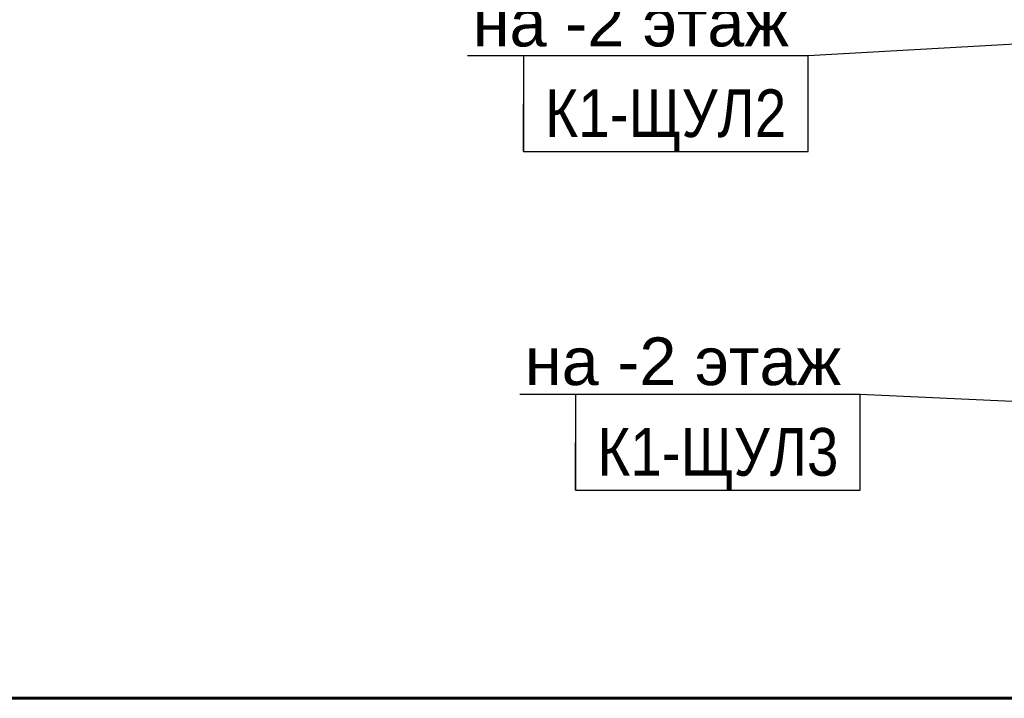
# Model space of a CAD drawing. Header units: millimetres. Extents: x -277772 to 277599, y -59564 to 282085.
# Tile 111 of 192: x -212421 to -207261, y 131187 to 134744. Entities that reach past the tile are written whole.
import ezdxf
from ezdxf import colors
from ezdxf.entities.mleader import LeaderData, LeaderLine
from ezdxf.enums import TextEntityAlignment as Align
from ezdxf.math import Vec2, Vec3

# ---------------------------------------------------------------- set-up
doc = ezdxf.new("R2018")
doc.units = ezdxf.units.MM
doc.set_wipeout_variables(frame=1)
doc.layers.add('КИП_выноска', color=6, linetype='Continuous', lineweight=25)
doc.layers.add('КИП_трасса', color=3, linetype='Continuous', lineweight=60)
doc.styles.add('CP.Text', font='arial.ttf')
doc.styles.add('GOST 2.304', font='arial.ttf', dxfattribs={"width": 0.85})
doc.linetypes.add('в трубе открыто', pattern='A,10,[133,ltypeshp.shx,S=0.75,R=0,X=-5,Y=2.5],-2.5,[130,ltypeshp.shx,S=2.5,R=-45,X=0,Y=0],-2.5', length=15)

# ---------------------------------------------------------------- blocks, each defined once
blk = doc.blocks.new('*U11')
at = {"color": 0, "linetype": 'Continuous', "lineweight": 30, "ltscale": 75, "width": 0.85, "flags": 104}
blk.add_attdef('ПРИМЕЧАНИЕ_1', text='', height=2.5, dxfattribs=at).set_placement((7.459716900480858, 3.610559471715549), align=Align.BOTTOM_CENTER)
at = {"color": 0, "lineweight": 30, "width": 0.85, "flags": 104}
blk.add_attdef('ПРИМЕЧАНИЕ_2', text='', height=2.5, dxfattribs=at).set_placement((7.459716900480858, -7.530061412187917), align=Align.BOTTOM_CENTER)
at = {"color": 0, "lineweight": 30, "style": 'GOST 2.304', "width": 0.85}
for tag, p in [('ИМЯ_КАБЕЛЯ_2', (7.459716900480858, -7.499999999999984)), ('ИМЯ_КАБЕЛЯ_3', (7.459716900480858, -12.49999999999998)), ('ИМЯ_КАБЕЛЯ_4', (7.459716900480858, -17.49999999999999)), ('ИМЯ_КАБЕЛЯ_5', (7.459716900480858, -22.49999999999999)), ('ИМЯ_КАБЕЛЯ_6', (7.459716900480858, -27.49999999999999)), ('ИМЯ_КАБЕЛЯ_7', (7.459716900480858, -32.49999999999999)), ('ИМЯ_КАБЕЛЯ_8', (7.459716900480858, -37.49999999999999)), ('ИМЯ_КАБЕЛЯ_9', (7.459716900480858, -42.49999999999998))]:
    blk.add_attdef(tag, text='', height=2.5, dxfattribs=at).set_placement(p, align=Align.BOTTOM_CENTER)
at = {"linetype": 'Continuous'}
blk.add_wipeout([(1.5987211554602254e-14, 2.500000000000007), (14.919433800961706, 2.500000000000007), (14.919433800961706, -2.499999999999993), (1.5987211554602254e-14, -2.499999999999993)], dxfattribs=at)
at = {"color": 0}
blk.add_line((1.4210854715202e-14, -2.499999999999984), (-2.131628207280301e-14, 2.486899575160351e-14), dxfattribs=at)
at = {"color": 0, "linetype": 'Continuous'}
blk.add_lwpolyline([(1.598721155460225e-14, -2.499999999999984), (14.9194338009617, -2.499999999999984), (14.9194338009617, 2.500000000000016), (1.598721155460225e-14, 2.500000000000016)], close=True, dxfattribs=at)
at = {"color": 0, "lineweight": 30, "style": 'GOST 2.304', "width": 0.85}
blk.add_attdef('ИМЯ_КАБЕЛЯ_1', text='', height=2.5, dxfattribs=at).set_placement((7.459716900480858, -2.499999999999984), align=Align.BOTTOM_CENTER)
blk = doc.blocks.new('_None')

msp = doc.modelspace()

# ---------------------------------------------------------------- leaders
at = {"layer": 'КИП_выноска'}
ml = msp.add_multileader_mtext('Standard', dxfattribs=at)
ml.set_content('на -2 этаж', color=256, style='CP.Text')
ml.set_leader_properties(color=256, linetype='ByLayer', lineweight=-1)
ml.set_arrow_properties(name='NONE')
ml.build(insert=Vec2(0, 0))
ml.multileader.update_dxf_attribs({"has_dogleg": 0, "text_left_attachment_type": 6, "text_right_attachment_type": 6, "dogleg_length": 0.5, "arrow_head_size": 300})
ctx = ml.context
ctx.base_point, ctx.char_height, ctx.arrow_head_size, ctx.landing_gap_size, ctx.plane_origin = Vec3(-210124.5460492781, 134553.9961351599), 250, 300, 100, Vec3(-207600.6684674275, 131894.0912066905)
ctx.left_attachment, ctx.right_attachment, ctx.text_align_type = 6, 6, 2
notes = []
notes.append((ctx, [(1, (1, 1, 0), (-208288.4730615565, 134553.9961351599), (-1, 0), 0.5, [(0, [(-205056.3162266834, 134739.7026390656)], 0, [])])]))
ctx.mtext.insert, ctx.mtext.width, ctx.mtext.alignment, ctx.mtext.flow_direction = Vec3(-208388.9730615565, 134853.9961351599), 2299.325423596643, 3, 5
ctx.mtext.has_bg_fill, ctx.mtext.bg_color, ctx.mtext.bg_scale_factor, ctx.mtext.bg_transparency, ctx.mtext.use_window_bg_color = 1, -1027028792, 1.5, 0, 1
ml = msp.add_multileader_mtext('Standard', dxfattribs=at)
ml.set_content('на -2 этаж', color=256, style='CP.Text')
ml.set_leader_properties(color=256, linetype='ByLayer', lineweight=-1)
ml.set_arrow_properties(name='NONE')
ml.build(insert=Vec2(0, 0))
ml.multileader.update_dxf_attribs({"has_dogleg": 0, "text_left_attachment_type": 6, "text_right_attachment_type": 6, "dogleg_length": 0.5, "arrow_head_size": 300})
ctx = ml.context
ctx.base_point, ctx.char_height, ctx.arrow_head_size, ctx.landing_gap_size, ctx.plane_origin = Vec3(-209851.3146032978, 132778.9300528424), 250, 300, 100, Vec3(-207327.4370214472, 130119.025124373)
ctx.left_attachment, ctx.right_attachment, ctx.text_align_type = 6, 6, 2
notes.append((ctx, [(1, (1, 1, 0), (-208015.2416155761, 132778.9300528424), (-1, 0), 0.5, [(0, [(-204950.0054429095, 132642.8057457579)], 0, [])])]))
ctx.mtext.insert, ctx.mtext.width, ctx.mtext.alignment, ctx.mtext.flow_direction = Vec3(-208115.7416155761, 133078.9300528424), 2299.325423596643, 3, 5
ctx.mtext.has_bg_fill, ctx.mtext.bg_color, ctx.mtext.bg_scale_factor, ctx.mtext.bg_transparency, ctx.mtext.use_window_bg_color = 1, -1027028792, 1.5, 0, 1
for ctx, leaders in notes:
    for number, flags, end, landing, length, lines in leaders:
        leader = LeaderData()
        leader.index, (leader.has_last_leader_line, leader.has_dogleg_vector, leader.attachment_direction) = number, flags
        leader.last_leader_point, leader.dogleg_vector, leader.dogleg_length = Vec3(end), Vec3(landing), length
        for number, points, colour, breaks in lines:
            line = LeaderLine()
            line.index, line.vertices, line.color, line.breaks = number, Vec3.list(points), colors.encode_raw_color(colour), breaks
            leader.lines.append(line)
        ctx.leaders.append(leader)

# ---------------------------------------------------------------- next in the draw order: block references
ref = msp.add_blockref('*U11', (-209780.9164416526, 134303.9961351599), dxfattribs=dict(at, xscale=100, yscale=100, zscale=100))
lines = msp.add_mtext('\\W0.8500;', dxfattribs={"layer": '0', "color": 0, "linetype": 'Continuous', "lineweight": 30, "ltscale": 75, "insert": (-209034.9447516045, 134665.0520823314), "char_height": 2.5, "attachment_point": 1})
ref.add_attrib('ПРИМЕЧАНИЕ_1', '', (-209034.9447516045, 134665.0520823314), dxfattribs={"flags": 104}).embed_mtext(lines)
ref.add_attrib('ИМЯ_КАБЕЛЯ_1', 'К1-ЩУЛ2', dxfattribs={"layer": '0', "color": 0, "lineweight": 30, "height": 250, "style": 'GOST 2.304', "width": 0.85}).set_placement((-209034.9447516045, 134053.9961351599), align=Align.BOTTOM_CENTER)
lines = msp.add_mtext('\\W0.8500;', dxfattribs={"layer": '0', "color": 0, "lineweight": 30, "insert": (-209034.9447516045, 133550.9899939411), "char_height": 2.5, "attachment_point": 1})
ref.add_attrib('ПРИМЕЧАНИЕ_2', '', (-209034.9447516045, 133550.9899939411), dxfattribs={"flags": 104}).embed_mtext(lines)
ref = msp.add_blockref('*U11', (-209507.6849956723, 132528.9300528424), dxfattribs=dict(at, xscale=100, yscale=100, zscale=100))
lines = msp.add_mtext('\\W0.8500;', dxfattribs={"layer": '0', "color": 0, "linetype": 'Continuous', "lineweight": 30, "ltscale": 75, "insert": (-208761.7133056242, 132889.9860000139), "char_height": 2.5, "attachment_point": 1})
ref.add_attrib('ПРИМЕЧАНИЕ_1', '', (-208761.7133056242, 132889.9860000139), dxfattribs={"flags": 104}).embed_mtext(lines)
ref.add_attrib('ИМЯ_КАБЕЛЯ_1', 'К1-ЩУЛ3', dxfattribs={"layer": '0', "color": 0, "lineweight": 30, "height": 250, "style": 'GOST 2.304', "width": 0.85}).set_placement((-208761.7133056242, 132278.9300528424), align=Align.BOTTOM_CENTER)
lines = msp.add_mtext('\\W0.8500;', dxfattribs={"layer": '0', "color": 0, "lineweight": 30, "insert": (-208761.7133056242, 131775.9239116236), "char_height": 2.5, "attachment_point": 1})
ref.add_attrib('ПРИМЕЧАНИЕ_2', '', (-208761.7133056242, 131775.9239116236), dxfattribs={"flags": 104}).embed_mtext(lines)

# ---------------------------------------------------------------- next in the draw order: linework, layer by layer
at = {"layer": 'КИП_трасса', "linetype": 'в трубе открыто', "ltscale": 100}
msp.add_lwpolyline([(-235205.2093825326, 131963.2897965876), (-235205.2093825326, 131187.2875241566), (-206950.5667908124, 131187.2875241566)], dxfattribs=at)

doc.saveas('drawing.dxf')
